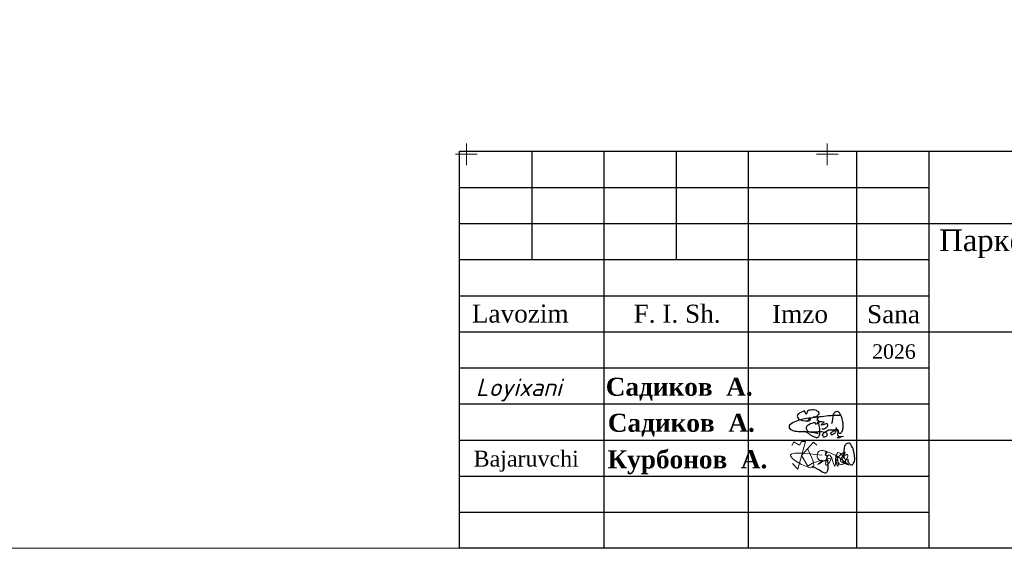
# Model space of a CAD drawing. Header units: millimetres. Extents: x 366033 to 446362, y 4247208 to 4265071.
# Tile 34 of 159: x 436063 to 436200, y 4250895 to 4250968. Entities that reach past the tile are written whole.
import ezdxf

# ---------------------------------------------------------------- set-up
doc = ezdxf.new("R2010")
doc.units = ezdxf.units.MM
doc.layers.add('GEODS_POINT_GRID#_B', color=7, linetype='Continuous', true_color=0x000000)
doc.styles.add('GOST 2.304', font='CS_Gost2304.shx')
doc.styles.add('SHRFT', font='TXT', dxfattribs={"width": 1.75})
doc.styles.get("Standard").update_dxf_attribs({"font": 'times.ttf'})

# ---------------------------------------------------------------- blocks, each defined once
blk = doc.blocks.new('CrossCoord_m1')
at = {"layer": 'GEODS_POINT_GRID#_B', "color": 3, "lineweight": 20, "true_color": 0x00ff00, "flags": 128}
for points in [[(0, 3), (0, -3)], [(-3, 0), (3, 0)]]:
    blk.add_lwpolyline(points, dxfattribs=at)

msp = doc.modelspace()

# ---------------------------------------------------------------- linework, layer by layer
at = {"color": 250, "lineweight": 25}
for p, q in [((436134.111, 4250949.871, -1016.516), (436134.111, 4250934.871, -1016.516)), ((436144.111, 4250949.871, -1016.516), (436144.111, 4250894.871, -1016.516)), ((436154.111, 4250949.871, -1016.516), (436154.111, 4250934.871, -1016.516)), ((436164.111, 4250949.871, -1016.516), (436164.111, 4250894.871, -1016.516)), ((436179.111, 4250949.871, -847.097), (436179.111, 4250894.871, -847.097)), ((436189.111, 4250949.871), (436189.111, 4250894.871)), ((436124.111, 4250944.871), (436189.111, 4250944.871)), ((436124.111, 4250939.871), (436309.111, 4250939.871)), ((436124.111, 4250939.871), (436189.111, 4250939.871)), ((436124.111, 4250934.871), (436189.111, 4250934.871)), ((436124.111, 4250929.871), (436189.111, 4250929.871)), ((436124.111, 4250924.871), (436309.111, 4250924.871)), ((436124.111, 4250919.871), (436189.111, 4250919.871)), ((436124.111, 4250914.871), (436189.111, 4250914.871)), ((436124.111, 4250909.871), (436309.111, 4250909.871)), ((436124.111, 4250904.871), (436189.111, 4250904.871)), ((436124.111, 4250899.871), (436189.111, 4250899.871))]:
    msp.add_line(p, q, dxfattribs=at)
at = {"color": 5, "lineweight": 25, "ltscale": 2}
for p, q in [((436172.184, 4250912.834), (436171.884, 4250912.787)), ((436172.184, 4250912.834), (436171.884, 4250912.787)), ((436172.516, 4250912.892), (436172.184, 4250912.834)), ((436172.516, 4250912.892), (436172.184, 4250912.834)), ((436172.736, 4250912.917), (436172.516, 4250912.892)), ((436172.736, 4250912.917), (436172.516, 4250912.892)), ((436173.023, 4250912.968), (436172.736, 4250912.917)), ((436173.023, 4250912.968), (436172.736, 4250912.917)), ((436173.409, 4250913.015), (436173.023, 4250912.968)), ((436173.409, 4250913.015), (436173.023, 4250912.968)), ((436173.652, 4250913.039), (436173.409, 4250913.015)), ((436173.652, 4250913.039), (436173.409, 4250913.015)), ((436173.98, 4250913.086), (436173.652, 4250913.039)), ((436173.98, 4250913.086), (436173.652, 4250913.039)), ((436174.208, 4250913.107), (436173.98, 4250913.086)), ((436174.208, 4250913.107), (436173.98, 4250913.086)), ((436174.574, 4250913.138), (436174.208, 4250913.107)), ((436174.574, 4250913.138), (436174.208, 4250913.107)), ((436174.906, 4250913.158), (436174.574, 4250913.138)), ((436174.906, 4250913.158), (436174.574, 4250913.138)), ((436175.183, 4250913.213), (436174.906, 4250913.158)), ((436175.183, 4250913.213), (436174.906, 4250913.158)), ((436175.417, 4250913.223), (436175.183, 4250913.213)), ((436175.417, 4250913.223), (436175.183, 4250913.213)), ((436175.603, 4250913.23), (436175.417, 4250913.223)), ((436175.603, 4250913.23), (436175.417, 4250913.223)), ((436175.96, 4250913.271), (436175.603, 4250913.23)), ((436175.96, 4250913.271), (436175.603, 4250913.23)), ((436176.185, 4250913.273), (436175.96, 4250913.271)), ((436176.185, 4250913.273), (436175.96, 4250913.271)), ((436176.574, 4250913.276), (436176.185, 4250913.273)), ((436176.574, 4250913.276), (436176.185, 4250913.273)), ((436176.725, 4250913.276), (436176.574, 4250913.276)), ((436176.725, 4250913.276), (436176.574, 4250913.276)), ((436176.964, 4250913.262), (436176.725, 4250913.276)), ((436176.964, 4250913.262), (436176.725, 4250913.276)), ((436169.779, 4250911.846), (436169.759, 4250911.631)), ((436169.779, 4250911.846), (436169.759, 4250911.631)), ((436169.759, 4250911.631), (436169.794, 4250911.516)), ((436169.759, 4250911.631), (436169.794, 4250911.516)), ((436169.824, 4250911.931), (436169.779, 4250911.846)), ((436169.824, 4250911.931), (436169.779, 4250911.846)), ((436169.794, 4250911.516), (436169.849, 4250911.46)), ((436169.794, 4250911.516), (436169.849, 4250911.46)), ((436170.005, 4250912.082), (436169.824, 4250911.931)), ((436170.005, 4250912.082), (436169.824, 4250911.931)), ((436169.849, 4250911.46), (436169.969, 4250911.322)), ((436169.849, 4250911.46), (436169.969, 4250911.322)), ((436170.319, 4250912.288), (436170.005, 4250912.082)), ((436170.319, 4250912.288), (436170.005, 4250912.082)), ((436170.582, 4250912.411), (436170.319, 4250912.288)), ((436170.582, 4250912.411), (436170.319, 4250912.288)), ((436170.772, 4250912.504), (436170.582, 4250912.411)), ((436170.772, 4250912.504), (436170.582, 4250912.411)), ((436171.02, 4250912.597), (436170.772, 4250912.504)), ((436171.02, 4250912.597), (436170.772, 4250912.504)), ((436171.328, 4250912.667), (436171.02, 4250912.597)), ((436171.328, 4250912.667), (436171.02, 4250912.597)), ((436171.681, 4250912.742), (436171.328, 4250912.667)), ((436171.681, 4250912.742), (436171.328, 4250912.667)), ((436171.884, 4250912.787), (436171.681, 4250912.742)), ((436171.884, 4250912.787), (436171.681, 4250912.742)), ((436169.969, 4250911.322), (436170.119, 4250911.267)), ((436169.969, 4250911.322), (436170.119, 4250911.267)), ((436170.119, 4250911.267), (436170.278, 4250911.209)), ((436170.119, 4250911.267), (436170.278, 4250911.209)), ((436170.278, 4250911.209), (436170.433, 4250911.153)), ((436170.278, 4250911.209), (436170.433, 4250911.153)), ((436170.433, 4250911.153), (436170.568, 4250911.122)), ((436170.433, 4250911.153), (436170.568, 4250911.122)), ((436170.568, 4250911.122), (436170.822, 4250911.078)), ((436170.568, 4250911.122), (436170.822, 4250911.078)), ((436170.822, 4250911.078), (436171.008, 4250911.046)), ((436170.822, 4250911.078), (436171.008, 4250911.046)), ((436171.008, 4250911.046), (436171.448, 4250911.037)), ((436171.008, 4250911.046), (436171.448, 4250911.037)), ((436171.448, 4250911.037), (436171.718, 4250911.041)), ((436171.448, 4250911.037), (436171.718, 4250911.041)), ((436171.718, 4250911.041), (436172.181, 4250911.038)), ((436171.718, 4250911.041), (436172.181, 4250911.038)), ((436172.181, 4250911.038), (436172.691, 4250911.029)), ((436172.181, 4250911.038), (436172.691, 4250911.029)), ((436172.691, 4250911.029), (436173.079, 4250911.025)), ((436172.691, 4250911.029), (436173.079, 4250911.025)), ((436173.079, 4250911.025), (436173.741, 4250911.041)), ((436173.079, 4250911.025), (436173.741, 4250911.041)), ((436173.741, 4250911.041), (436174.235, 4250911.031)), ((436173.741, 4250911.041), (436174.235, 4250911.031)), ((436174.235, 4250911.031), (436174.714, 4250910.969)), ((436174.235, 4250911.031), (436174.714, 4250910.969)), ((436174.413, 4250910.521), (436174.442, 4250910.626)), ((436174.413, 4250910.521), (436174.442, 4250910.626)), ((436174.435, 4250910.449), (436174.413, 4250910.521)), ((436174.435, 4250910.449), (436174.413, 4250910.521)), ((436174.48, 4250910.375), (436174.435, 4250910.449)), ((436174.48, 4250910.375), (436174.435, 4250910.449)), ((436174.442, 4250910.626), (436174.46, 4250910.687)), ((436174.442, 4250910.626), (436174.46, 4250910.687)), ((436174.46, 4250910.687), (436174.493, 4250910.744)), ((436174.46, 4250910.687), (436174.493, 4250910.744)), ((436174.539, 4250910.311), (436174.48, 4250910.375)), ((436174.539, 4250910.311), (436174.48, 4250910.375)), ((436174.493, 4250910.744), (436174.539, 4250910.821)), ((436174.493, 4250910.744), (436174.539, 4250910.821)), ((436174.539, 4250910.821), (436174.605, 4250910.871)), ((436174.539, 4250910.821), (436174.605, 4250910.871)), ((436174.58, 4250910.279), (436174.539, 4250910.311)), ((436174.58, 4250910.279), (436174.539, 4250910.311)), ((436174.649, 4250910.279), (436174.58, 4250910.279)), ((436174.649, 4250910.279), (436174.58, 4250910.279)), ((436174.605, 4250910.871), (436174.665, 4250910.933)), ((436174.605, 4250910.871), (436174.665, 4250910.933)), ((436174.752, 4250910.298), (436174.649, 4250910.279)), ((436174.752, 4250910.298), (436174.649, 4250910.279)), ((436174.665, 4250910.933), (436174.77, 4250910.996)), ((436174.665, 4250910.933), (436174.77, 4250910.996)), ((436174.669, 4250910.948), (436174.77, 4250910.996)), ((436174.669, 4250910.948), (436174.77, 4250910.996)), ((436174.826, 4250910.327), (436174.752, 4250910.298)), ((436174.826, 4250910.327), (436174.752, 4250910.298)), ((436174.77, 4250910.996), (436174.942, 4250911.096)), ((436174.77, 4250910.996), (436174.942, 4250911.096)), ((436174.77, 4250910.996), (436174.886, 4250910.9)), ((436174.77, 4250910.996), (436174.886, 4250910.9)), ((436174.895, 4250910.358), (436174.826, 4250910.327)), ((436174.895, 4250910.358), (436174.826, 4250910.327)), ((436174.886, 4250910.9), (436174.946, 4250910.851)), ((436174.886, 4250910.9), (436174.946, 4250910.851)), ((436174.977, 4250910.452), (436174.895, 4250910.358)), ((436174.977, 4250910.452), (436174.895, 4250910.358)), ((436174.942, 4250911.096), (436175.069, 4250911.169)), ((436174.942, 4250911.096), (436175.069, 4250911.169)), ((436174.946, 4250910.851), (436174.977, 4250910.792)), ((436174.946, 4250910.851), (436174.977, 4250910.792)), ((436174.977, 4250910.792), (436175.016, 4250910.717)), ((436174.977, 4250910.792), (436175.016, 4250910.717)), ((436175.011, 4250910.53), (436174.977, 4250910.452)), ((436175.011, 4250910.53), (436174.977, 4250910.452)), ((436175.037, 4250910.643), (436175.011, 4250910.53)), ((436175.037, 4250910.643), (436175.011, 4250910.53)), ((436175.016, 4250910.717), (436175.037, 4250910.643)), ((436175.016, 4250910.717), (436175.037, 4250910.643)), ((436175.069, 4250911.169), (436175.221, 4250911.278)), ((436175.069, 4250911.169), (436175.221, 4250911.278)), ((436175.221, 4250911.278), (436175.332, 4250911.278)), ((436175.221, 4250911.278), (436175.332, 4250911.278)), ((436175.332, 4250911.278), (436175.677, 4250911.283)), ((436175.332, 4250911.278), (436175.677, 4250911.283)), ((436175.571, 4250910.783), (436175.71, 4250910.945)), ((436175.571, 4250910.783), (436175.71, 4250910.945)), ((436175.571, 4250910.721), (436175.571, 4250910.783)), ((436175.571, 4250910.721), (436175.571, 4250910.783)), ((436175.606, 4250910.657), (436175.571, 4250910.721)), ((436175.606, 4250910.657), (436175.571, 4250910.721)), ((436175.63, 4250910.613), (436175.606, 4250910.657)), ((436175.63, 4250910.613), (436175.606, 4250910.657)), ((436175.687, 4250910.596), (436175.63, 4250910.613)), ((436175.687, 4250910.596), (436175.63, 4250910.613)), ((436175.677, 4250911.283), (436175.739, 4250911.283)), ((436175.677, 4250911.283), (436175.739, 4250911.283)), ((436175.761, 4250910.596), (436175.687, 4250910.596)), ((436175.761, 4250910.596), (436175.687, 4250910.596)), ((436175.71, 4250910.945), (436175.78, 4250911.028)), ((436175.71, 4250910.945), (436175.78, 4250911.028)), ((436175.739, 4250911.283), (436175.941, 4250911.269)), ((436175.739, 4250911.283), (436175.941, 4250911.269)), ((436175.878, 4250910.667), (436175.761, 4250910.596)), ((436175.878, 4250910.667), (436175.761, 4250910.596)), ((436175.78, 4250911.028), (436175.988, 4250911.201)), ((436175.78, 4250911.028), (436175.988, 4250911.201)), ((436176.041, 4250910.767), (436175.878, 4250910.667)), ((436176.041, 4250910.767), (436175.878, 4250910.667)), ((436175.939, 4250911.161), (436176.012, 4250911.226)), ((436175.939, 4250911.161), (436176.012, 4250911.226)), ((436175.941, 4250911.269), (436176.113, 4250911.165)), ((436175.941, 4250911.269), (436176.113, 4250911.165)), ((436176.012, 4250911.226), (436176.056, 4250911.266)), ((436176.012, 4250911.226), (436176.056, 4250911.266)), ((436176.138, 4250910.86), (436176.041, 4250910.767)), ((436176.138, 4250910.86), (436176.041, 4250910.767)), ((436176.056, 4250911.266), (436176.141, 4250911.317)), ((436176.056, 4250911.266), (436176.141, 4250911.317)), ((436176.113, 4250911.165), (436176.183, 4250911.109)), ((436176.113, 4250911.165), (436176.183, 4250911.109)), ((436176.19, 4250910.942), (436176.138, 4250910.86)), ((436176.19, 4250910.942), (436176.138, 4250910.86)), ((436176.141, 4250911.317), (436176.195, 4250911.35)), ((436176.141, 4250911.317), (436176.195, 4250911.35)), ((436176.183, 4250911.109), (436176.214, 4250911.022)), ((436176.183, 4250911.109), (436176.214, 4250911.022)), ((436176.214, 4250911.022), (436176.19, 4250910.942)), ((436176.214, 4250911.022), (436176.19, 4250910.942)), ((436176.195, 4250911.35), (436176.252, 4250911.369)), ((436176.195, 4250911.35), (436176.252, 4250911.369)), ((436176.252, 4250911.369), (436176.293, 4250911.383)), ((436176.252, 4250911.369), (436176.293, 4250911.383)), ((436176.293, 4250911.383), (436176.347, 4250911.383)), ((436176.293, 4250911.383), (436176.347, 4250911.383)), ((436176.347, 4250911.383), (436176.392, 4250911.368)), ((436176.347, 4250911.383), (436176.392, 4250911.368)), ((436176.392, 4250911.368), (436176.447, 4250911.335)), ((436176.392, 4250911.368), (436176.447, 4250911.335)), ((436176.48, 4250910.166), (436176.423, 4250910.21)), ((436176.447, 4250911.335), (436176.483, 4250911.315)), ((436176.447, 4250911.335), (436176.483, 4250911.315)), ((436176.577, 4250910.166), (436176.48, 4250910.166)), ((436176.483, 4250911.315), (436176.509, 4250911.277)), ((436176.483, 4250911.315), (436176.509, 4250911.277)), ((436176.518, 4250910.835), (436176.485, 4250910.705)), ((436176.518, 4250910.835), (436176.485, 4250910.705)), ((436176.485, 4250910.705), (436176.485, 4250910.614)), ((436176.485, 4250910.705), (436176.485, 4250910.614)), ((436176.485, 4250910.614), (436176.511, 4250910.522)), ((436176.485, 4250910.614), (436176.511, 4250910.522)), ((436176.509, 4250911.277), (436176.532, 4250911.24)), ((436176.509, 4250911.277), (436176.532, 4250911.24)), ((436176.511, 4250910.522), (436176.559, 4250910.429)), ((436176.511, 4250910.522), (436176.559, 4250910.429)), ((436176.547, 4250910.949), (436176.518, 4250910.835)), ((436176.547, 4250910.949), (436176.518, 4250910.835)), ((436176.532, 4250911.24), (436176.549, 4250911.212)), ((436176.532, 4250911.24), (436176.549, 4250911.212)), ((436176.57, 4250911.141), (436176.547, 4250911.048)), ((436176.57, 4250911.141), (436176.547, 4250911.048)), ((436176.547, 4250911.048), (436176.547, 4250910.949)), ((436176.547, 4250911.048), (436176.547, 4250910.949)), ((436176.549, 4250911.212), (436176.57, 4250911.141)), ((436176.549, 4250911.212), (436176.57, 4250911.141)), ((436176.559, 4250910.429), (436176.604, 4250910.396)), ((436176.559, 4250910.429), (436176.604, 4250910.396)), ((436176.72, 4250910.192), (436176.577, 4250910.166)), ((436176.604, 4250910.396), (436176.682, 4250910.366)), ((436176.604, 4250910.396), (436176.682, 4250910.366)), ((436176.682, 4250910.366), (436176.756, 4250910.338)), ((436176.682, 4250910.366), (436176.756, 4250910.338)), ((436176.822, 4250910.232), (436176.72, 4250910.192)), ((436176.756, 4250910.338), (436176.895, 4250910.338)), ((436176.756, 4250910.338), (436176.895, 4250910.338)), ((436176.895, 4250910.338), (436176.986, 4250910.355)), ((436176.895, 4250910.338), (436176.986, 4250910.355)), ((436176.986, 4250910.355), (436177.08, 4250910.366)), ((436176.986, 4250910.355), (436177.08, 4250910.366)), ((436177.08, 4250910.366), (436177.296, 4250910.397)), ((436177.08, 4250910.366), (436177.296, 4250910.397))]:
    msp.add_line(p, q, dxfattribs=at)
at = {"color": 0, "lineweight": 0}
msp.add_lwpolyline([(435715.111, 4251314.871), (436309.111, 4251314.871), (436309.111, 4250894.871), (435715.111, 4250894.871)], close=True, dxfattribs=at)
at = {"color": 250, "lineweight": 25}
msp.add_lwpolyline([(436124.111, 4250949.871), (436309.111, 4250949.871), (436309.111, 4250894.871), (436124.111, 4250894.871)], close=True, dxfattribs=at)
at = {"color": 5, "lineweight": 25, "ltscale": 2}
for points in [[(436173.098, 4250913.075), (436173.391, 4250913.073), (436173.517, 4250913.132), (436173.634, 4250913.219), (436173.718, 4250913.278), (436173.808, 4250913.363), (436173.86, 4250913.411), (436173.917, 4250913.493), (436173.912, 4250913.568), (436173.887, 4250913.689), (436173.867, 4250913.728), (436173.779, 4250913.811), (436173.669, 4250913.891), (436173.542, 4250913.95), (436173.382, 4250913.997), (436173.142, 4250914.045), (436172.946, 4250914.045), (436172.715, 4250914.031), (436172.525, 4250914.003), (436172.355, 4250913.963), (436172.154, 4250913.397), (436171.918, 4250913.894), (436171.702, 4250913.822), (436171.488, 4250913.746), (436171.269, 4250913.619), (436171.097, 4250913.508), (436170.989, 4250913.415), (436170.919, 4250913.263), (436170.907, 4250913.171), (436170.948, 4250913.018), (436171.06, 4250912.826), (436171.117, 4250912.763), (436171.217, 4250912.698), (436171.359, 4250912.647), (436171.556, 4250912.597), (436171.991, 4250912.541), (436172.246, 4250912.51), (436172.373, 4250912.495), (436172.69, 4250912.931), (436172.782, 4250912.902), (436172.566, 4250912.417)], [(436173.098, 4250913.075), (436173.391, 4250913.073), (436173.517, 4250913.132), (436173.634, 4250913.219), (436173.718, 4250913.278), (436173.808, 4250913.363), (436173.86, 4250913.411), (436173.917, 4250913.493), (436173.912, 4250913.568), (436173.887, 4250913.689), (436173.867, 4250913.728), (436173.779, 4250913.811), (436173.669, 4250913.891), (436173.542, 4250913.95), (436173.382, 4250913.997), (436173.142, 4250914.045), (436172.946, 4250914.045), (436172.715, 4250914.031), (436172.525, 4250914.003), (436172.355, 4250913.963), (436172.154, 4250913.397), (436171.918, 4250913.894), (436171.702, 4250913.822), (436171.488, 4250913.746), (436171.269, 4250913.619), (436171.097, 4250913.508), (436170.989, 4250913.415), (436170.919, 4250913.263), (436170.907, 4250913.171), (436170.948, 4250913.018), (436171.06, 4250912.826), (436171.117, 4250912.763), (436171.217, 4250912.698), (436171.359, 4250912.647), (436171.556, 4250912.597), (436171.991, 4250912.541), (436172.246, 4250912.51), (436172.373, 4250912.495), (436172.69, 4250912.931), (436172.782, 4250912.902), (436172.566, 4250912.417)], [(436173.567, 4250913.169), (436173.827, 4250913.076), (436173.624, 4250912.735), (436173.827, 4250912.573), (436173.832, 4250912.196), (436173.895, 4250911.859), (436173.967, 4250911.48), (436173.964, 4250911.037), (436173.964, 4250910.691), (436173.908, 4250910.409), (436173.831, 4250910.294), (436173.746, 4250910.201), (436173.659, 4250910.172), (436173.58, 4250910.17), (436173.456, 4250910.2), (436173.202, 4250910.305), (436172.995, 4250910.421), (436172.709, 4250910.607), (436172.532, 4250910.723), (436172.202, 4250910.914), (436171.792, 4250911.088)], [(436176.309, 4250911.625), (436176.307, 4250911.331), (436176.366, 4250911.206), (436176.453, 4250911.088), (436176.513, 4250911.005), (436176.597, 4250910.915), (436176.645, 4250910.863), (436176.727, 4250910.806), (436176.802, 4250910.811), (436176.923, 4250910.836), (436176.962, 4250910.856), (436177.046, 4250910.944), (436177.125, 4250911.054), (436177.184, 4250911.18), (436177.231, 4250911.341), (436177.279, 4250911.581), (436177.279, 4250911.776), (436177.265, 4250912.008), (436177.237, 4250912.198), (436177.198, 4250912.368), (436177.168, 4250912.629), (436177.128, 4250912.805), (436177.056, 4250913.021), (436176.98, 4250913.235), (436176.853, 4250913.454), (436176.742, 4250913.626), (436176.649, 4250913.734), (436176.497, 4250913.804), (436176.405, 4250913.816), (436176.252, 4250913.775), (436176.061, 4250913.663), (436175.997, 4250913.606), (436175.932, 4250913.506), (436175.881, 4250913.364), (436175.831, 4250913.167), (436175.775, 4250912.732), (436175.744, 4250912.477), (436175.729, 4250912.349), (436175.709, 4250912.283), (436175.681, 4250912.191), (436175.652, 4250912.157)], [(436174.321, 4250911.43), (436174.615, 4250911.427), (436174.74, 4250911.486), (436174.858, 4250911.574), (436174.941, 4250911.633), (436175.032, 4250911.718), (436175.084, 4250911.766), (436175.14, 4250911.848), (436175.136, 4250911.923), (436175.111, 4250912.044), (436175.091, 4250912.083), (436175.003, 4250912.166), (436174.351, 4250911.929), (436174.224, 4250911.988), (436174.606, 4250912.352), (436174.365, 4250912.4), (436174.17, 4250912.4), (436173.939, 4250912.386), (436173.749, 4250912.358), (436173.579, 4250912.044), (436173.317, 4250912.289), (436173.142, 4250912.249), (436172.926, 4250912.176), (436172.712, 4250912.1), (436172.492, 4250911.974), (436172.321, 4250911.863), (436172.212, 4250911.77), (436172.143, 4250911.617), (436172.131, 4250911.526), (436172.172, 4250911.372), (436172.283, 4250911.181), (436172.341, 4250911.118), (436172.441, 4250911.053), (436172.582, 4250911.002), (436172.78, 4250910.952), (436173.215, 4250910.896), (436173.47, 4250910.865), (436173.597, 4250910.849), (436173.663, 4250910.83), (436173.756, 4250910.801), (436173.79, 4250910.772)], [(436174.321, 4250911.43), (436174.615, 4250911.427), (436174.74, 4250911.486), (436174.858, 4250911.574), (436174.941, 4250911.633), (436175.032, 4250911.718), (436175.084, 4250911.766), (436175.14, 4250911.848), (436175.136, 4250911.923), (436175.111, 4250912.044), (436175.091, 4250912.083), (436175.003, 4250912.166), (436174.351, 4250911.929), (436174.224, 4250911.988), (436174.606, 4250912.352), (436174.365, 4250912.4), (436174.17, 4250912.4), (436173.939, 4250912.386), (436173.749, 4250912.358), (436173.579, 4250912.044), (436173.317, 4250912.289), (436173.142, 4250912.249), (436172.926, 4250912.176), (436172.712, 4250912.1), (436172.492, 4250911.974), (436172.321, 4250911.863), (436172.212, 4250911.77), (436172.143, 4250911.617), (436172.131, 4250911.526), (436172.172, 4250911.372), (436172.283, 4250911.181), (436172.341, 4250911.118), (436172.441, 4250911.053), (436172.582, 4250911.002), (436172.78, 4250910.952), (436173.215, 4250910.896), (436173.47, 4250910.865), (436173.597, 4250910.849), (436173.663, 4250910.83), (436173.756, 4250910.801), (436173.79, 4250910.772)], [(436177.887, 4250907.24), (436177.884, 4250906.947), (436177.943, 4250906.822), (436178.031, 4250906.704), (436178.09, 4250906.621), (436178.174, 4250906.53), (436178.223, 4250906.478), (436178.305, 4250906.421), (436178.379, 4250906.426), (436178.5, 4250906.451), (436178.539, 4250906.471), (436178.623, 4250906.559), (436178.702, 4250906.669), (436178.762, 4250906.796), (436178.809, 4250906.956), (436178.857, 4250907.196), (436178.857, 4250907.392), (436178.842, 4250907.623), (436178.814, 4250907.813), (436178.775, 4250907.983), (436178.745, 4250908.244), (436178.706, 4250908.42), (436178.633, 4250908.636), (436178.557, 4250908.85), (436178.43, 4250909.07), (436178.319, 4250909.241), (436178.226, 4250909.35), (436178.074, 4250909.419), (436177.983, 4250909.431), (436177.829, 4250909.39), (436177.638, 4250909.279), (436177.575, 4250909.221), (436177.509, 4250909.121), (436177.458, 4250908.979), (436177.408, 4250908.782), (436177.352, 4250908.347), (436177.321, 4250908.092), (436177.306, 4250907.965), (436177.287, 4250907.899), (436177.258, 4250907.806), (436177.229, 4250907.772)], [(436174.723, 4250908.294), (436174.983, 4250908.201), (436174.78, 4250907.86), (436174.983, 4250907.698), (436174.988, 4250907.321), (436175.052, 4250906.984), (436175.123, 4250906.605), (436175.12, 4250906.162), (436175.12, 4250905.816), (436175.065, 4250905.534), (436174.987, 4250905.419), (436174.902, 4250905.326), (436174.815, 4250905.297), (436174.737, 4250905.295), (436174.612, 4250905.325), (436174.358, 4250905.43), (436174.151, 4250905.546), (436173.866, 4250905.732), (436173.689, 4250905.848), (436173.359, 4250906.039), (436172.949, 4250906.213)]]:
    msp.add_lwpolyline(points, dxfattribs=at)
at = {"color": 5, "lineweight": 5}
for points in [[(436170.128, 4250909.119), (436170.406, 4250909.606), (436171.194, 4250909.155), (436171.48, 4250909.654), (436172.028, 4250909.654), (436170.985, 4250905.832), (436170.244, 4250906.642)], [(436171.507, 4250907.743), (436173.164, 4250909.583), (436173.61, 4250909.18)], [(436171.507, 4250907.743), (436172.353, 4250906.271), (436173.003, 4250906.645)]]:
    msp.add_lwpolyline(points, dxfattribs=at)
for points in [[(436173.003, 4250906.645), (436174.304, 4250906.979), (436173.753, 4250906.505), (436175.558, 4250907.269), (436174.916, 4250906.352), (436175.283, 4250907.82), (436176.124, 4250906.261), (436176.292, 4250907.881), (436176.506, 4250906.245), (436176.308, 4250906.918), (436177.531, 4250908.125), (436176.935, 4250906.887), (436177.501, 4250906.75), (436176.537, 4250908.141), (436176.95, 4250906.444), (436177.837, 4250907.881), (436177.149, 4250907.224), (436177.883, 4250906.413), (436173.769, 4250908.156), (436173.738, 4250907.331), (436175.237, 4250907.01)], [(436172.335, 4250908.663), (436173.049, 4250906.085), (436170.029, 4250907.574), (436174.344, 4250907.78)]]:
    msp.add_spline(points, degree=3, dxfattribs=at)

# ---------------------------------------------------------------- block references
at = {"layer": 'GEODS_POINT_GRID#_B', "color": 3, "true_color": 0x00ff00, "xscale": 0.5, "yscale": 0.5, "zscale": 0.5}
for p in [(436125.051, 4250949.453, -13.892), (436175.051, 4250949.453, -13.892)]:
    msp.add_blockref('CrossCoord_m1', p, dxfattribs=at)

# ---------------------------------------------------------------- texts
at = {"attachment_point": 1}
for s, insert, char_height, width in [('\\pi-40.048;Tashqisuv', (436281.811, 4250947.054), 4, 4.20261), ('{\\fTimes New Roman|b0|i0|c204|p18;2026}', (436181.275, 4250923.134), 2, 10.68651)]:
    msp.add_mtext(s, dxfattribs=dict(at, insert=insert, char_height=char_height, width=width))
at = {"color": 0, "lineweight": 5, "insert": (436190.565, 4250939.043), "char_height": 3, "width": 154.9538, "attachment_point": 1}
msp.add_mtext('Паркент тумани                                                         маҳаллалари \\P            ахолисини ичимлик сув таъминотини яхшилаш', dxfattribs=at)
at = {"lineweight": 25, "ltscale": 100, "attachment_point": 1, "style": 'GOST 2.304'}
for s, insert, char_height, width in [('{\\fTimes New Roman|b0|i0|c204|p18;Lavozim}', (436125.8, 4250928.641), 2.5, 7.14649), ('{\\fTimes New Roman|b0|i0|c204|p18;F. I. Sh.}', (436148.211, 4250928.624), 2.5, 13.23723), ('{\\fTimes New Roman|b0|i0|c204|p18;Imzo}', (436167.403, 4250928.586), 2.5, 12.27251), ('{\\fTimes New Roman|b0|i0|c204|p18;Bajaruvchi}', (436126.049, 4250908.392, 1016.516), 2.2, 8.90888)]:
    msp.add_mtext(s, dxfattribs=dict(at, insert=insert, char_height=char_height, width=width))
at = {"color": 250, "lineweight": 25, "ltscale": 100, "insert": (436180.562, 4250928.559), "char_height": 2.5, "width": 8.14319, "attachment_point": 1, "style": 'GOST 2.304'}
msp.add_mtext('{\\fTimes New Roman|b0|i0|c204|p18;Sana}', dxfattribs=at)
at = {"color": 0, "char_height": 2.5, "attachment_point": 1}
for s, insert in [('{\\fTimes New Roman|b1|i0|c204|p18;Садиков  А.}', (436144.361, 4250918.507)), ('{\\fTimes New Roman|b1|i0|c204|p18;Садиков  А.}', (436144.65, 4250913.511)), ('{\\fTimes New Roman|b1|i0|c204|p18;Курбонов  А.}', (436144.592, 4250908.447))]:
    msp.add_mtext(s, dxfattribs=dict(at, insert=insert))
at = {"color": 7, "insert": (436132.3, 4250916.811), "char_height": 0.16239, "width": 16.23922, "attachment_point": 5, "style": 'SHRFT'}
msp.add_mtext('{\\fISOCPEUR|b0|i1|c0|p34;\\H15x;Loyixani} ', dxfattribs=at)

doc.saveas('drawing.dxf')
